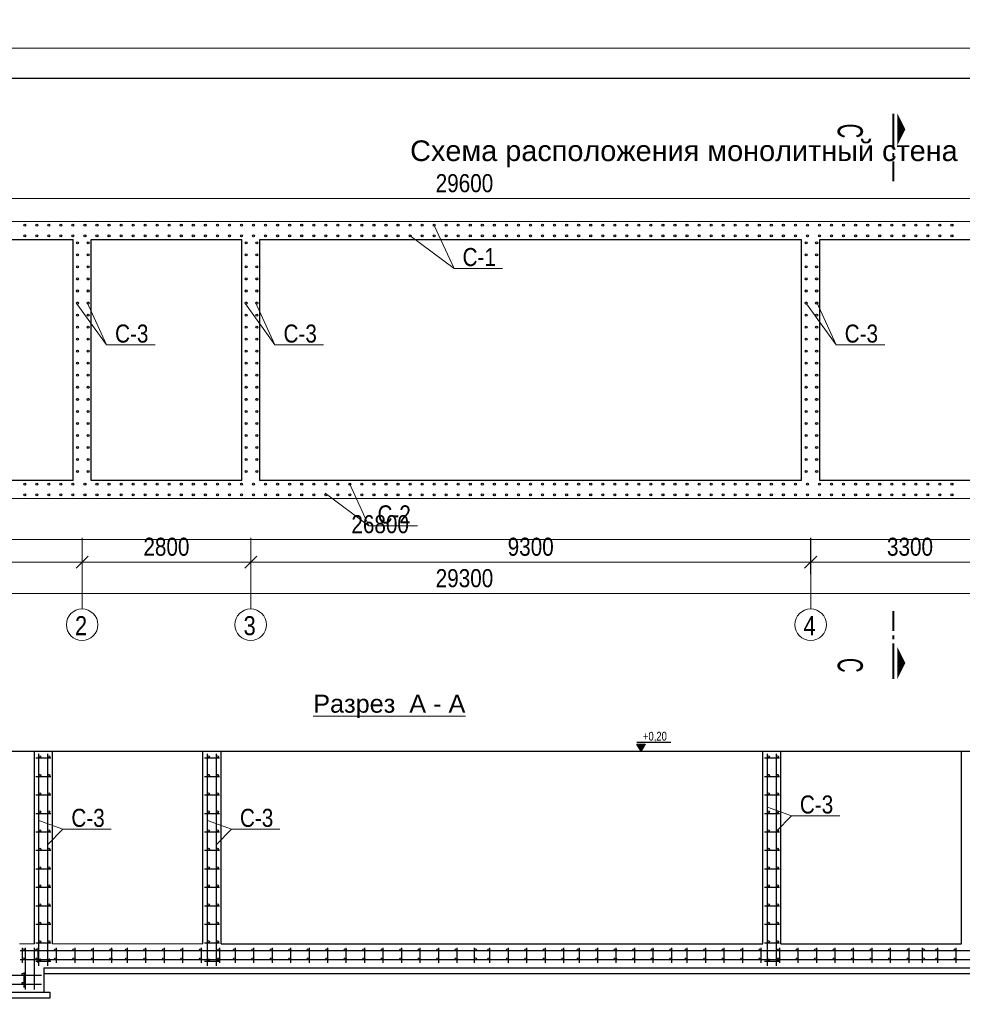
# Model space of a CAD drawing. Extents: x -764262 to 2885205, y 359641 to 616597.
# Tile 8 of 97: x 632909 to 648565, y 404979 to 421336. Entities that reach past the tile are written whole.
import ezdxf

# ---------------------------------------------------------------- set-up
doc = ezdxf.new("R2010")
doc.units = 0
doc.header["$LTSCALE"] = 50
doc.header["$MEASUREMENT"] = 0
doc.linetypes.add('AKS', pattern=[1.05, 0.6, -0.15, 0, -0.15, 0, 0.15])
doc.layers.get('0').update_dxf_attribs({"linetype": 'CONTINUOUS', "lineweight": 15})
doc.layers.get('DEFPOINTS').update_dxf_attribs({"linetype": 'CONTINUOUS'})
doc.layers.add('2D - Общий_Ном._пера__24', color=7, linetype='CONTINUOUS', lineweight=18, true_color=0xd90005)
doc.layers.add('6', color=6, linetype='CONTINUOUS')
doc.layers.add('KOT', color=1, linetype='CONTINUOUS')
for name, color, linetype, lineweight in [('DUVAR', 7, 'CONTINUOUS', 25), ('enta-aks yazıları', 6, 'CONTINUOUS', 5), ('enta-aks çizgileri', 1, 'AKS', 5), ('kcd_tx', 7, 'CONTINUOUS', 15), ('M-KOT', 222, 'CONTINUOUS', 13), ('YAZI', 7, 'CONTINUOUS', 5)]:
    doc.layers.add(name, color=color, linetype=linetype, lineweight=lineweight)
doc.styles.add('arial', font='ARIALN.TTF')
doc.styles.add('ROMANS', font='tromans.shx')
doc.styles.add('TLEROY', font='TLEROY.shx', dxfattribs={"width": 0.55})
doc.dimstyles.new('Xikmatillo', dxfattribs={"dimtxt": 300, "dimasz": 200, "dimexe": 200, "dimexo": 0, "dimgap": 100, "dimtad": 1, "dimdec": 0, "dimtxsty": 'arial', "dimblk": 'OBLIQUE', "dimcen": 0, "dimclrd": 7, "dimclre": 7, "dimclrt": 7, "dimadec": 0, "dimazin": 0, "dimtfac": 1, "dimtdec": 0, "dimtmove": 1, "dimatfit": 3, "dimldrblk": 'OBLIQUE', "dimfxl": 200, "dimlwd": 13, "dimlwe": 13, "dimarcsym": 0})

# ---------------------------------------------------------------- blocks, each defined once
blk = doc.blocks.new('_OBLIQUE')
at = {"color": 0, "linetype": 'ByBlock'}
blk.add_line((-0.5, -0.5), (0.5, 0.5), dxfattribs=at)
blk = doc.blocks.new('*D701')
at = {"color": 7, "lineweight": 13, "transparency": 16777216}
for p, q in [((633946, 412725), (633946, 412125)), ((625646, 412490), (625646, 412125)), ((625646, 412325), (633946, 412325))]:
    blk.add_line(p, q, dxfattribs=at)
at = {"layer": 'DEFPOINTS', "color": 0, "transparency": 16777216}
for p in [(633946, 412725), (625646, 412490), (633946, 412325)]:
    blk.add_point(p, dxfattribs=at)
at = {"color": 7, "lineweight": 13, "transparency": 16777216, "xscale": 200, "yscale": 200, "zscale": 200, "rotation": 180}
blk.add_blockref('_OBLIQUE', (625646, 412325), dxfattribs=at)
at = {"color": 7, "lineweight": 13, "transparency": 16777216, "xscale": 200, "yscale": 200, "zscale": 200}
blk.add_blockref('_OBLIQUE', (633946, 412325), dxfattribs=at)
at = {"color": 7, "lineweight": 0, "transparency": 16777216, "insert": (629796, 412578), "char_height": 300, "attachment_point": 5, "style": 'arial'}
blk.add_mtext('8300', dxfattribs=at)
blk = doc.blocks.new('*D702')
at = {"color": 7, "lineweight": 13, "transparency": 16777216}
for p, q in [((633946, 412725), (633946, 412125)), ((636746, 412725), (636746, 412125)), ((633946, 412325), (636746, 412325))]:
    blk.add_line(p, q, dxfattribs=at)
at = {"layer": 'DEFPOINTS', "color": 0, "transparency": 16777216}
for p in [(633946, 412725), (636746, 412725), (636746, 412325)]:
    blk.add_point(p, dxfattribs=at)
at = {"color": 7, "lineweight": 13, "transparency": 16777216, "xscale": 200, "yscale": 200, "zscale": 200, "rotation": 180}
blk.add_blockref('_OBLIQUE', (633946, 412325), dxfattribs=at)
at = {"color": 7, "lineweight": 13, "transparency": 16777216, "xscale": 200, "yscale": 200, "zscale": 200}
blk.add_blockref('_OBLIQUE', (636746, 412325), dxfattribs=at)
at = {"color": 7, "transparency": 16777216, "insert": (635346, 412578), "char_height": 300, "attachment_point": 5, "style": 'arial'}
blk.add_mtext('2800', dxfattribs=at)
blk = doc.blocks.new('*D703')
at = {"color": 7, "lineweight": 13, "transparency": 16777216}
for p, q in [((636746, 412725), (636746, 412125)), ((646046, 412725), (646046, 412125)), ((636746, 412325), (646046, 412325))]:
    blk.add_line(p, q, dxfattribs=at)
at = {"layer": 'DEFPOINTS', "color": 0, "transparency": 16777216}
for p in [(636746, 412725), (646046, 412725), (646046, 412325)]:
    blk.add_point(p, dxfattribs=at)
at = {"color": 7, "lineweight": 13, "transparency": 16777216, "xscale": 200, "yscale": 200, "zscale": 200, "rotation": 180}
blk.add_blockref('_OBLIQUE', (636746, 412325), dxfattribs=at)
at = {"color": 7, "lineweight": 13, "transparency": 16777216, "xscale": 200, "yscale": 200, "zscale": 200}
blk.add_blockref('_OBLIQUE', (646046, 412325), dxfattribs=at)
at = {"color": 7, "transparency": 16777216, "insert": (641396, 412578), "char_height": 300, "attachment_point": 5, "style": 'arial'}
blk.add_mtext('9300', dxfattribs=at)
blk = doc.blocks.new('*D704')
at = {"color": 7, "lineweight": 13, "transparency": 16777216}
for p, q in [((646046, 412725), (646046, 412125)), ((649346, 412725), (649346, 412125)), ((646046, 412325), (649346, 412325))]:
    blk.add_line(p, q, dxfattribs=at)
at = {"layer": 'DEFPOINTS', "color": 0, "transparency": 16777216}
for p in [(646046, 412725), (649346, 412725), (649346, 412325)]:
    blk.add_point(p, dxfattribs=at)
at = {"color": 7, "lineweight": 13, "transparency": 16777216, "xscale": 200, "yscale": 200, "zscale": 200, "rotation": 180}
blk.add_blockref('_OBLIQUE', (646046, 412325), dxfattribs=at)
at = {"color": 7, "lineweight": 13, "transparency": 16777216, "xscale": 200, "yscale": 200, "zscale": 200}
blk.add_blockref('_OBLIQUE', (649346, 412325), dxfattribs=at)
at = {"color": 7, "transparency": 16777216, "insert": (647696, 412578), "char_height": 300, "attachment_point": 5, "style": 'arial'}
blk.add_mtext('3300', dxfattribs=at)
blk = doc.blocks.new('*D699')
at = {"layer": 'DEFPOINTS', "color": 0, "transparency": 16777216}
for p in [(625646, 412125), (654946, 412125), (625646, 411803)]:
    blk.add_point(p, dxfattribs=at)
at = {"layer": 'kcd_tx', "color": 7, "lineweight": 13, "transparency": 16777216}
for p, q in [((625646, 412125), (625646, 411603)), ((654946, 412125), (654946, 411603)), ((654946, 411803), (625646, 411803))]:
    blk.add_line(p, q, dxfattribs=at)
at = {"layer": 'kcd_tx', "color": 7, "lineweight": 13, "transparency": 16777216, "xscale": 200, "yscale": 200, "zscale": 200, "rotation": 180}
blk.add_blockref('_OBLIQUE', (625646, 411803), dxfattribs=at)
at = {"layer": 'kcd_tx', "color": 7, "lineweight": 13, "transparency": 16777216, "xscale": 200, "yscale": 200, "zscale": 200}
blk.add_blockref('_OBLIQUE', (654946, 411803), dxfattribs=at)
at = {"layer": 'kcd_tx', "color": 7, "transparency": 16777216, "insert": (640296, 412056), "char_height": 300, "attachment_point": 5, "style": 'arial'}
blk.add_mtext('29300', dxfattribs=at)
blk = doc.blocks.new('KESIT')
at = {"layer": 'enta-aks çizgileri'}
blk.add_lwpolyline([(273831.6, 345780.1, 65.3, 0, 0), (273831.6, 345796.4, 0, 0, 0)], format="xyseb", dxfattribs=at)
blk.add_lwpolyline([(273831.6, 345780.1, 65.3, 0, 0), (273831.6, 345796.4, 0, 0, 0)], format="xyseb", dxfattribs=at)
at = {"layer": 'enta-aks çizgileri', "const_width": 4.08}
for points in [[(273765.5, 345772), (273724.7, 345772)], [(273765.5, 345772), (273724.7, 345772)], [(273782.6, 345772), (273774.5, 345772)], [(273782.6, 345772), (273774.5, 345772)], [(273864.3, 345772), (273790.8, 345772)], [(273864.3, 345772), (273790.8, 345772)]]:
    blk.add_lwpolyline(points, dxfattribs=at)
blk = doc.blocks.new('KOT1')
at = {"layer": 'KOT'}
blk.add_hatch(color=256, dxfattribs=at).paths.add_polyline_path([(5.9, 10.2), (0, 0), (-5.9, 10.2)])
blk.add_line((42.1, 12.4), (-6.2, 12.4), dxfattribs=at)
blk.add_lwpolyline([(0, 0), (-5.9, 10.2), (5.9, 10.2)], close=True, dxfattribs=at)
at = {"style": 'ROMANS', "width": 0.8}
blk.add_attdef('MMMMMMMMM', (-0.6, 15.1), '', height=12.5, dxfattribs=at)
blk = doc.blocks.new('*D722')
at = {"layer": 'DEFPOINTS', "color": 0, "transparency": 16777216}
for p in [(625496, 418365), (625496, 417983), (655096, 417983)]:
    blk.add_point(p, dxfattribs=at)
at = {"layer": 'kcd_tx', "color": 7, "lineweight": 13, "transparency": 16777216}
for p, q in [((625496, 417983), (625496, 418565)), ((655096, 417983), (655096, 418565)), ((655096, 418365), (625496, 418365))]:
    blk.add_line(p, q, dxfattribs=at)
at = {"layer": 'kcd_tx', "color": 7, "lineweight": 13, "transparency": 16777216, "xscale": 200, "yscale": 200, "zscale": 200, "rotation": 180}
blk.add_blockref('_OBLIQUE', (625496, 418365), dxfattribs=at)
at = {"layer": 'kcd_tx', "color": 7, "lineweight": 13, "transparency": 16777216, "xscale": 200, "yscale": 200, "zscale": 200}
blk.add_blockref('_OBLIQUE', (655096, 418365), dxfattribs=at)
at = {"layer": 'kcd_tx', "color": 7, "transparency": 16777216, "insert": (640296, 418618), "char_height": 300, "attachment_point": 5, "style": 'arial'}
blk.add_mtext('29600', dxfattribs=at)
blk = doc.blocks.new('*D731')
at = {"layer": 'DEFPOINTS', "color": 0, "transparency": 16777216}
for p in [(625496, 413383), (652296, 413383), (625496, 412700)]:
    blk.add_point(p, dxfattribs=at)
at = {"layer": 'kcd_tx', "color": 7, "lineweight": 13, "transparency": 16777216}
for p, q in [((625496, 413383), (625496, 412500)), ((652296, 413383), (652296, 412500)), ((652296, 412700), (625496, 412700))]:
    blk.add_line(p, q, dxfattribs=at)
at = {"layer": 'kcd_tx', "color": 7, "lineweight": 13, "transparency": 16777216, "xscale": 200, "yscale": 200, "zscale": 200, "rotation": 180}
blk.add_blockref('_OBLIQUE', (625496, 412700), dxfattribs=at)
at = {"layer": 'kcd_tx', "color": 7, "lineweight": 13, "transparency": 16777216, "xscale": 200, "yscale": 200, "zscale": 200}
blk.add_blockref('_OBLIQUE', (652296, 412700), dxfattribs=at)
at = {"layer": 'kcd_tx', "color": 7, "transparency": 16777216, "insert": (638896, 412953), "char_height": 300, "attachment_point": 5, "style": 'arial'}
blk.add_mtext('26800', dxfattribs=at)

msp = doc.modelspace()

# ---------------------------------------------------------------- linework, layer by layer
for p, q in [((640123.182, 417204.794), (639799.916, 417906.784)), ((634351.724, 415933.35), (634028.458, 416635.341)), ((637149.219, 415933.35), (636825.954, 416635.341)), ((646469.911, 415933.35), (646146.645, 416635.341)), ((638710.101, 412929.196), (638386.835, 413631.186)), ((645725.564, 408110.134), (645327.58, 408253.764)), ((633625.564, 407887.986), (633227.58, 408031.616)), ((636425.564, 407887.986), (636027.58, 408031.616))]:
    msp.add_line(p, q)
at = {"color": 0}
for p, q in [((633946.263, 412725.397), (633946.263, 411546.118)), ((636746.263, 412725.397), (636746.263, 411546.118)), ((646046.263, 412725.397), (646046.263, 411546.118))]:
    msp.add_line(p, q, dxfattribs=at)
at = {"color": 0, "lineweight": 30}
for p, q in [((633227.58, 405615.442), (633227.58, 409138.865)), ((633377.58, 405615.442), (633377.58, 409138.865)), ((636027.58, 405615.442), (636027.58, 409138.865)), ((636177.58, 405615.442), (636177.58, 409138.865)), ((645327.58, 405615.442), (645327.58, 409138.865)), ((645477.58, 405615.442), (645477.58, 409138.865)), ((633177.69, 409072.178), (633425.986, 409072.178)), ((633177.69, 409072.178), (633425.986, 409072.178)), ((635977.69, 409072.178), (636225.986, 409072.178)), ((635977.69, 409072.178), (636225.986, 409072.178)), ((645277.69, 409072.178), (645525.986, 409072.178)), ((645277.69, 409072.178), (645525.986, 409072.178)), ((633177.69, 408765.171), (633425.986, 408765.171)), ((633177.69, 408765.171), (633425.986, 408765.171)), ((635977.69, 408765.171), (636225.986, 408765.171)), ((635977.69, 408765.171), (636225.986, 408765.171)), ((645277.69, 408765.171), (645525.986, 408765.171)), ((645277.69, 408765.171), (645525.986, 408765.171)), ((633177.69, 408458.164), (633425.986, 408458.164)), ((633177.69, 408458.164), (633425.986, 408458.164)), ((635977.69, 408458.164), (636225.986, 408458.164)), ((635977.69, 408458.164), (636225.986, 408458.164)), ((645277.69, 408458.164), (645525.986, 408458.164)), ((645277.69, 408458.164), (645525.986, 408458.164)), ((633177.69, 408151.157), (633425.986, 408151.157)), ((635977.69, 408151.157), (636225.986, 408151.157)), ((645277.69, 408151.157), (645525.986, 408151.157)), ((633177.69, 407844.15), (633425.986, 407844.15)), ((633177.69, 407844.15), (633425.986, 407844.15)), ((635977.69, 407844.15), (636225.986, 407844.15)), ((635977.69, 407844.15), (636225.986, 407844.15)), ((645277.69, 407844.15), (645525.986, 407844.15)), ((645277.69, 407844.15), (645525.986, 407844.15)), ((633177.69, 407537.143), (633425.986, 407537.143)), ((633177.69, 407537.143), (633425.986, 407537.143)), ((635977.69, 407537.143), (636225.986, 407537.143)), ((635977.69, 407537.143), (636225.986, 407537.143)), ((645277.69, 407537.143), (645525.986, 407537.143)), ((645277.69, 407537.143), (645525.986, 407537.143)), ((633177.69, 407230.136), (633425.986, 407230.136)), ((633177.69, 407230.136), (633425.986, 407230.136)), ((635977.69, 407230.136), (636225.986, 407230.136)), ((635977.69, 407230.136), (636225.986, 407230.136)), ((645277.69, 407230.136), (645525.986, 407230.136)), ((645277.69, 407230.136), (645525.986, 407230.136)), ((633177.69, 406923.13), (633425.986, 406923.13)), ((635977.69, 406923.13), (636225.986, 406923.13)), ((645277.69, 406923.13), (645525.986, 406923.13)), ((633177.69, 406616.123), (633425.986, 406616.123)), ((633177.69, 406616.123), (633425.986, 406616.123)), ((635977.69, 406616.123), (636225.986, 406616.123)), ((635977.69, 406616.123), (636225.986, 406616.123)), ((645277.69, 406616.123), (645525.986, 406616.123)), ((645277.69, 406616.123), (645525.986, 406616.123)), ((633177.69, 406309.116), (633425.986, 406309.116)), ((633177.69, 406309.116), (633425.986, 406309.116)), ((635977.69, 406309.116), (636225.986, 406309.116)), ((635977.69, 406309.116), (636225.986, 406309.116)), ((645277.69, 406309.116), (645525.986, 406309.116)), ((645277.69, 406309.116), (645525.986, 406309.116)), ((633177.69, 406002.109), (633425.986, 406002.109)), ((633177.69, 406002.109), (633425.986, 406002.109)), ((635977.69, 406002.109), (636225.986, 406002.109)), ((635977.69, 406002.109), (636225.986, 406002.109)), ((645277.69, 406002.109), (645525.986, 406002.109)), ((645277.69, 406002.109), (645525.986, 406002.109)), ((640463.327, 405868.514), (632914.604, 405868.514)), ((632957.387, 405668.625), (632957.387, 405916.92)), ((632957.387, 405668.625), (632957.387, 405916.92)), ((632957.387, 405668.625), (632957.387, 405916.92)), ((633006.67, 405226.596), (633006.67, 405918.514)), ((633156.67, 405226.596), (633156.67, 405918.514)), ((633213.638, 405668.625), (633213.638, 405916.92)), ((633213.638, 405668.625), (633213.638, 405916.92)), ((633520.645, 405668.625), (633520.645, 405916.92)), ((633827.652, 405668.625), (633827.652, 405916.92)), ((633827.652, 405668.625), (633827.652, 405916.92)), ((634134.659, 405668.625), (634134.659, 405916.92)), ((634441.666, 405668.625), (634441.666, 405916.92)), ((634699.109, 405668.625), (634699.109, 405916.92)), ((634699.109, 405668.625), (634699.109, 405916.92)), ((634699.109, 405668.625), (634699.109, 405916.92)), ((635006.116, 405668.625), (635006.116, 405916.92)), ((635006.116, 405668.625), (635006.116, 405916.92)), ((635313.122, 405668.625), (635313.122, 405916.92)), ((635620.129, 405668.625), (635620.129, 405916.92)), ((635620.129, 405668.625), (635620.129, 405916.92)), ((635927.136, 405668.625), (635927.136, 405916.92)), ((636234.143, 405668.625), (636234.143, 405916.92)), ((636491.586, 405668.625), (636491.586, 405916.92)), ((636491.586, 405668.625), (636491.586, 405916.92)), ((636491.586, 405668.625), (636491.586, 405916.92)), ((636798.593, 405668.625), (636798.593, 405916.92)), ((636798.593, 405668.625), (636798.593, 405916.92)), ((637105.6, 405668.625), (637105.6, 405916.92)), ((637412.607, 405668.625), (637412.607, 405916.92)), ((637412.607, 405668.625), (637412.607, 405916.92)), ((637719.614, 405668.625), (637719.614, 405916.92)), ((638026.621, 405668.625), (638026.621, 405916.92)), ((638026.621, 405668.625), (638026.621, 405916.92)), ((638333.628, 405668.625), (638333.628, 405916.92)), ((638640.635, 405668.625), (638640.635, 405916.92)), ((638640.635, 405668.625), (638640.635, 405916.92)), ((638947.642, 405668.625), (638947.642, 405916.92)), ((639254.649, 405668.625), (639254.649, 405916.92)), ((639254.649, 405668.625), (639254.649, 405916.92)), ((639561.655, 405668.625), (639561.655, 405916.92)), ((639868.662, 405668.625), (639868.662, 405916.92)), ((639868.662, 405668.625), (639868.662, 405916.92)), ((640175.669, 405668.625), (640175.669, 405916.92)), ((647968.566, 405868.514), (640419.843, 405868.514)), ((640462.626, 405668.625), (640462.626, 405916.92)), ((640462.626, 405668.625), (640462.626, 405916.92)), ((640462.626, 405668.625), (640462.626, 405916.92)), ((640718.877, 405668.625), (640718.877, 405916.92)), ((640718.877, 405668.625), (640718.877, 405916.92)), ((641025.884, 405668.625), (641025.884, 405916.92)), ((641332.891, 405668.625), (641332.891, 405916.92)), ((641332.891, 405668.625), (641332.891, 405916.92)), ((641639.898, 405668.625), (641639.898, 405916.92)), ((641946.905, 405668.625), (641946.905, 405916.92)), ((642204.348, 405668.625), (642204.348, 405916.92)), ((642204.348, 405668.625), (642204.348, 405916.92)), ((642204.348, 405668.625), (642204.348, 405916.92)), ((642511.355, 405668.625), (642511.355, 405916.92)), ((642511.355, 405668.625), (642511.355, 405916.92)), ((642818.362, 405668.625), (642818.362, 405916.92)), ((643125.368, 405668.625), (643125.368, 405916.92)), ((643125.368, 405668.625), (643125.368, 405916.92)), ((643432.375, 405668.625), (643432.375, 405916.92)), ((643739.382, 405668.625), (643739.382, 405916.92)), ((643996.825, 405668.625), (643996.825, 405916.92)), ((643996.825, 405668.625), (643996.825, 405916.92)), ((643996.825, 405668.625), (643996.825, 405916.92)), ((644303.832, 405668.625), (644303.832, 405916.92)), ((644303.832, 405668.625), (644303.832, 405916.92)), ((644610.839, 405668.625), (644610.839, 405916.92)), ((644917.846, 405668.625), (644917.846, 405916.92)), ((644917.846, 405668.625), (644917.846, 405916.92)), ((645224.853, 405668.625), (645224.853, 405916.92)), ((645531.86, 405668.625), (645531.86, 405916.92)), ((645531.86, 405668.625), (645531.86, 405916.92)), ((645838.867, 405668.625), (645838.867, 405916.92)), ((646145.874, 405668.625), (646145.874, 405916.92)), ((646145.874, 405668.625), (646145.874, 405916.92)), ((646452.881, 405668.625), (646452.881, 405916.92)), ((646759.888, 405668.625), (646759.888, 405916.92)), ((646759.888, 405668.625), (646759.888, 405916.92)), ((647066.895, 405668.625), (647066.895, 405916.92)), ((647373.902, 405668.625), (647373.902, 405916.92)), ((647373.902, 405668.625), (647373.902, 405916.92)), ((647680.908, 405668.625), (647680.908, 405916.92)), ((654678.3, 405868.514), (647858.503, 405868.514)), ((647901.286, 405668.625), (647901.286, 405916.92)), ((647901.286, 405668.625), (647901.286, 405916.92)), ((647901.286, 405668.625), (647901.286, 405916.92)), ((648157.537, 405668.625), (648157.537, 405916.92)), ((648157.537, 405668.625), (648157.537, 405916.92)), ((648464.544, 405668.625), (648464.544, 405916.92)), ((640463.327, 405718.514), (632914.604, 405718.514)), ((633177.69, 405695.102), (633425.986, 405695.102)), ((635977.69, 405695.102), (636225.986, 405695.102)), ((647968.566, 405718.514), (640419.843, 405718.514)), ((645277.69, 405695.102), (645525.986, 405695.102)), ((654678.3, 405718.514), (647858.503, 405718.514)), ((632981.067, 405259.889), (632981.067, 405508.185)), ((633268.725, 405459.778), (631887.72, 405459.778)), ((633268.725, 405309.778), (631887.72, 405309.778))]:
    msp.add_line(p, q, dxfattribs=at)
at = {"color": 0}
msp.add_lwpolyline([(680055.971, 391162.308), (620655.971, 391162.308), (620655.971, 420862.308), (680055.971, 420862.308)], close=True, dxfattribs=at)
at = {"color": 0, "lineweight": 30, "ltscale": 100}
msp.add_lwpolyline([(622655.971, 420362.308), (679297.877, 420362.308), (679297.877, 391662.308), (622655.971, 391662.308)], close=True, dxfattribs=at)
for points in [[(652296.263, 413382.662), (625496.263, 413382.662), (625496.263, 417982.662), (655096.263, 417982.662), (655096.263, 414882.662)], [(655096.263, 417982.662), (655096.263, 414882.662), (652296.263, 414882.662), (652296.263, 413382.662), (625496.263, 413382.662), (625496.263, 417982.662), (655096.263, 417982.662)], [(632903.424, 405982.352), (633153.424, 405982.352)], [(633453.424, 405982.352), (635953.424, 405982.352)]]:
    msp.add_lwpolyline(points)
for points in [[(633796.263, 417682.662), (625796.263, 417682.662), (625796.263, 413682.662), (633796.263, 413682.662)], [(634096.263, 417682.662), (636596.263, 417682.662), (636596.263, 413682.662), (634096.263, 413682.662)], [(636896.263, 413682.662), (645896.263, 413682.662), (645896.263, 417682.662), (636896.263, 417682.662)], [(646196.263, 417682.662), (649196.263, 417682.662), (649196.263, 413682.662), (646196.263, 413682.662)]]:
    msp.add_lwpolyline(points, close=True)
at = {"color": 0, "lineweight": 0}
for points in [[(639392.861, 417746.33), (640123.182, 417204.794), (640928.6, 417204.794)], [(633860.575, 416614.836), (634351.724, 415933.35), (635157.143, 415933.35)], [(636658.07, 416614.836), (637149.219, 415933.35), (637954.638, 415933.35)], [(645978.761, 416614.836), (646469.911, 415933.35), (647275.329, 415933.35)], [(637979.78, 413470.733), (638710.101, 412929.196), (639515.52, 412929.196)], [(645477.58, 407853.953), (645725.564, 408110.134), (646530.983, 408110.134)], [(633377.58, 407631.805), (633625.564, 407887.986), (634430.983, 407887.986)], [(636177.58, 407631.805), (636425.564, 407887.986), (637230.983, 407887.986)]]:
    msp.add_lwpolyline(points, dxfattribs=at)
at = {"color": 0, "lineweight": 30}
for centre in [(632992.861, 417922.104), (633192.861, 417922.104), (633392.861, 417922.104), (633592.861, 417922.104), (633792.861, 417922.104), (633992.861, 417922.104), (633992.861, 417922.104), (634192.861, 417922.104), (634392.861, 417922.104), (634592.861, 417922.104), (634792.861, 417922.104), (634992.861, 417922.104), (635192.861, 417922.104), (635392.861, 417922.104), (635592.861, 417922.104), (635792.861, 417922.104), (635992.861, 417922.104), (635992.861, 417922.104), (636192.861, 417922.104), (636392.861, 417922.104), (636592.861, 417922.104), (636792.861, 417922.104), (636992.861, 417922.104), (637192.861, 417922.104), (637392.861, 417922.104), (637592.861, 417922.104), (637792.861, 417922.104), (637992.861, 417922.104), (638192.861, 417922.104), (638392.861, 417922.104), (638392.861, 417922.104), (638592.861, 417922.104), (638792.861, 417922.104), (638992.861, 417922.104), (639192.861, 417922.104), (639392.861, 417922.104), (639592.861, 417922.104), (639792.861, 417922.104), (639992.861, 417922.104), (640192.861, 417922.104), (640392.861, 417922.104), (640392.861, 417922.104), (640592.861, 417922.104), (640792.861, 417922.104), (640992.861, 417922.104), (641192.861, 417922.104), (641392.861, 417922.104), (641592.861, 417922.104), (641792.861, 417922.104), (641992.861, 417922.104), (642192.861, 417922.104), (642392.861, 417922.104), (642592.861, 417922.104), (642792.861, 417922.104), (642792.861, 417922.104), (642992.861, 417922.104), (643192.861, 417922.104), (643392.861, 417922.104), (643592.861, 417922.104), (643792.861, 417922.104), (643992.861, 417922.104), (644192.861, 417922.104), (644392.861, 417922.104), (644592.861, 417922.104), (644792.861, 417922.104), (644792.861, 417922.104), (644992.861, 417922.104), (645192.861, 417922.104), (645392.861, 417922.104), (645592.861, 417922.104), (645792.861, 417922.104), (645992.861, 417922.104), (646192.861, 417922.104), (646392.861, 417922.104), (646592.861, 417922.104), (646792.861, 417922.104), (646992.861, 417922.104), (647192.861, 417922.104), (647192.861, 417922.104), (647392.861, 417922.104), (647592.861, 417922.104), (647792.861, 417922.104), (647992.861, 417922.104), (648192.861, 417922.104), (648392.861, 417922.104), (632992.861, 417746.33), (633192.861, 417746.33), (633392.861, 417746.33), (633592.861, 417746.33), (633792.861, 417746.33), (633992.861, 417746.33), (633992.861, 417746.33), (634192.861, 417746.33), (634392.861, 417746.33), (634592.861, 417746.33), (634792.861, 417746.33), (634992.861, 417746.33), (635192.861, 417746.33), (635392.861, 417746.33), (635592.861, 417746.33), (635792.861, 417746.33), (635992.861, 417746.33), (635992.861, 417746.33), (636192.861, 417746.33), (636392.861, 417746.33), (636592.861, 417746.33), (636792.861, 417746.33), (636992.861, 417746.33), (637192.861, 417746.33), (637392.861, 417746.33), (637592.861, 417746.33), (637792.861, 417746.33), (637992.861, 417746.33), (638192.861, 417746.33), (638392.861, 417746.33), (638392.861, 417746.33), (638592.861, 417746.33), (638792.861, 417746.33), (638992.861, 417746.33), (639192.861, 417746.33), (639392.861, 417746.33), (639592.861, 417746.33), (639792.861, 417746.33), (639992.861, 417746.33), (640192.861, 417746.33), (640392.861, 417746.33), (640392.861, 417746.33), (640592.861, 417746.33), (640792.861, 417746.33), (640992.861, 417746.33), (641192.861, 417746.33), (641392.861, 417746.33), (641592.861, 417746.33), (641792.861, 417746.33), (641992.861, 417746.33), (642192.861, 417746.33), (642392.861, 417746.33), (642592.861, 417746.33), (642792.861, 417746.33), (642792.861, 417746.33), (642992.861, 417746.33), (643192.861, 417746.33), (643392.861, 417746.33), (643592.861, 417746.33), (643792.861, 417746.33), (643992.861, 417746.33), (644192.861, 417746.33), (644392.861, 417746.33), (644592.861, 417746.33), (644792.861, 417746.33), (644792.861, 417746.33), (644992.861, 417746.33), (645192.861, 417746.33), (645392.861, 417746.33), (645592.861, 417746.33), (645792.861, 417746.33), (645992.861, 417746.33), (646192.861, 417746.33), (646392.861, 417746.33), (646592.861, 417746.33), (646792.861, 417746.33), (646992.861, 417746.33), (647192.861, 417746.33), (647192.861, 417746.33), (647392.861, 417746.33), (647592.861, 417746.33), (647792.861, 417746.33), (647992.861, 417746.33), (648192.861, 417746.33), (648392.861, 417746.33), (633869.934, 417628.519), (633869.934, 417628.519), (634045.708, 417628.519), (634045.708, 417628.519), (636669.934, 417628.519), (636669.934, 417628.519), (636845.708, 417628.519), (636845.708, 417628.519), (645969.934, 417628.519), (645969.934, 417628.519), (646145.708, 417628.519), (646145.708, 417628.519), (633869.934, 417428.519), (634045.708, 417428.519), (636669.934, 417428.519), (636845.708, 417428.519), (645969.934, 417428.519), (646145.708, 417428.519), (633869.934, 417228.519), (634045.708, 417228.519), (636669.934, 417228.519), (636845.708, 417228.519), (645969.934, 417228.519), (646145.708, 417228.519), (633869.934, 417028.519), (634045.708, 417028.519), (636669.934, 417028.519), (636845.708, 417028.519), (645969.934, 417028.519), (646145.708, 417028.519), (633869.934, 416828.519), (634045.708, 416828.519), (636669.934, 416828.519), (636845.708, 416828.519), (645969.934, 416828.519), (646145.708, 416828.519), (633869.934, 416628.519), (634045.708, 416628.519), (636669.934, 416628.519), (636845.708, 416628.519), (645969.934, 416628.519), (646145.708, 416628.519), (633869.934, 416428.519), (634045.708, 416428.519), (636669.934, 416428.519), (636845.708, 416428.519), (645969.934, 416428.519), (646145.708, 416428.519), (633869.934, 416228.519), (634045.708, 416228.519), (636669.934, 416228.519), (636845.708, 416228.519), (645969.934, 416228.519), (646145.708, 416228.519), (633869.934, 416028.519), (634045.708, 416028.519), (636669.934, 416028.519), (636845.708, 416028.519), (645969.934, 416028.519), (646145.708, 416028.519), (633869.934, 415828.519), (634045.708, 415828.519), (636669.934, 415828.519), (636845.708, 415828.519), (645969.934, 415828.519), (646145.708, 415828.519), (633869.934, 415628.519), (634045.708, 415628.519), (636669.934, 415628.519), (636845.708, 415628.519), (645969.934, 415628.519), (646145.708, 415628.519), (633869.934, 415428.519), (634045.708, 415428.519), (636669.934, 415428.519), (636845.708, 415428.519), (645969.934, 415428.519), (646145.708, 415428.519), (633869.934, 415228.519), (633869.934, 415228.519), (634045.708, 415228.519), (634045.708, 415228.519), (636669.934, 415228.519), (636669.934, 415228.519), (636845.708, 415228.519), (636845.708, 415228.519), (645969.934, 415228.519), (645969.934, 415228.519), (646145.708, 415228.519), (646145.708, 415228.519), (633869.934, 415028.519), (634045.708, 415028.519), (636669.934, 415028.519), (636845.708, 415028.519), (645969.934, 415028.519), (646145.708, 415028.519), (633869.934, 414828.519), (634045.708, 414828.519), (636669.934, 414828.519), (636845.708, 414828.519), (645969.934, 414828.519), (646145.708, 414828.519), (633869.934, 414628.519), (634045.708, 414628.519), (636669.934, 414628.519), (636845.708, 414628.519), (645969.934, 414628.519), (646145.708, 414628.519), (633869.934, 414428.519), (634045.708, 414428.519), (636669.934, 414428.519), (636845.708, 414428.519), (645969.934, 414428.519), (646145.708, 414428.519), (633869.934, 414228.519), (634045.708, 414228.519), (636669.934, 414228.519), (636845.708, 414228.519), (645969.934, 414228.519), (646145.708, 414228.519), (633869.934, 414028.519), (634045.708, 414028.519), (636669.934, 414028.519), (636845.708, 414028.519), (645969.934, 414028.519), (646145.708, 414028.519), (633869.934, 413828.519), (634045.708, 413828.519), (636669.934, 413828.519), (636845.708, 413828.519), (645969.934, 413828.519), (646145.708, 413828.519), (632992.861, 413618.993), (633192.861, 413618.993), (633392.861, 413618.993), (633592.861, 413618.993), (633792.861, 413618.993), (633992.861, 413618.993), (633992.861, 413618.993), (634192.861, 413618.993), (634392.861, 413618.993), (634592.861, 413618.993), (634792.861, 413618.993), (634992.861, 413618.993), (635192.861, 413618.993), (635392.861, 413618.993), (635592.861, 413618.993), (635792.861, 413618.993), (635992.861, 413618.993), (635992.861, 413618.993), (636192.861, 413618.993), (636392.861, 413618.993), (636592.861, 413618.993), (636792.861, 413618.993), (636992.861, 413618.993), (637192.861, 413618.993), (637392.861, 413618.993), (637592.861, 413618.993), (637792.861, 413618.993), (637992.861, 413618.993), (638192.861, 413618.993), (638392.861, 413618.993), (638392.861, 413618.993), (638592.861, 413618.993), (638792.861, 413618.993), (638992.861, 413618.993), (639192.861, 413618.993), (639392.861, 413618.993), (639592.861, 413618.993), (639792.861, 413618.993), (639992.861, 413618.993), (640192.861, 413618.993), (640392.861, 413618.993), (640392.861, 413618.993), (640592.861, 413618.993), (640792.861, 413618.993), (640992.861, 413618.993), (641192.861, 413618.993), (641392.861, 413618.993), (641592.861, 413618.993), (641792.861, 413618.993), (641992.861, 413618.993), (642192.861, 413618.993), (642392.861, 413618.993), (642592.861, 413618.993), (642792.861, 413618.993), (642792.861, 413618.993), (642992.861, 413618.993), (643192.861, 413618.993), (643392.861, 413618.993), (643592.861, 413618.993), (643792.861, 413618.993), (643992.861, 413618.993), (644192.861, 413618.993), (644392.861, 413618.993), (644592.861, 413618.993), (644792.861, 413618.993), (644792.861, 413618.993), (644992.861, 413618.993), (645192.861, 413618.993), (645392.861, 413618.993), (645592.861, 413618.993), (645792.861, 413618.993), (645992.861, 413618.993), (646192.861, 413618.993), (646392.861, 413618.993), (646592.861, 413618.993), (646792.861, 413618.993), (646992.861, 413618.993), (647192.861, 413618.993), (647192.861, 413618.993), (647392.861, 413618.993), (647592.861, 413618.993), (647792.861, 413618.993), (647992.861, 413618.993), (648192.861, 413618.993), (648392.861, 413618.993), (632992.861, 413443.219), (633192.861, 413443.219), (633392.861, 413443.219), (633592.861, 413443.219), (633792.861, 413443.219), (633992.861, 413443.219), (633992.861, 413443.219), (634192.861, 413443.219), (634392.861, 413443.219), (634592.861, 413443.219), (634792.861, 413443.219), (634992.861, 413443.219), (635192.861, 413443.219), (635392.861, 413443.219), (635592.861, 413443.219), (635792.861, 413443.219), (635992.861, 413443.219), (635992.861, 413443.219), (636192.861, 413443.219), (636392.861, 413443.219), (636592.861, 413443.219), (636792.861, 413443.219), (636992.861, 413443.219), (637192.861, 413443.219), (637392.861, 413443.219), (637592.861, 413443.219), (637792.861, 413443.219), (637992.861, 413443.219), (638192.861, 413443.219), (638392.861, 413443.219), (638392.861, 413443.219), (638592.861, 413443.219), (638792.861, 413443.219), (638992.861, 413443.219), (639192.861, 413443.219), (639392.861, 413443.219), (639592.861, 413443.219), (639792.861, 413443.219), (639992.861, 413443.219), (640192.861, 413443.219), (640392.861, 413443.219), (640392.861, 413443.219), (640592.861, 413443.219), (640792.861, 413443.219), (640992.861, 413443.219), (641192.861, 413443.219), (641392.861, 413443.219), (641592.861, 413443.219), (641792.861, 413443.219), (641992.861, 413443.219), (642192.861, 413443.219), (642392.861, 413443.219), (642592.861, 413443.219), (642792.861, 413443.219), (642792.861, 413443.219), (642992.861, 413443.219), (643192.861, 413443.219), (643392.861, 413443.219), (643592.861, 413443.219), (643792.861, 413443.219), (643992.861, 413443.219), (644192.861, 413443.219), (644392.861, 413443.219), (644592.861, 413443.219), (644792.861, 413443.219), (644792.861, 413443.219), (644992.861, 413443.219), (645192.861, 413443.219), (645392.861, 413443.219), (645592.861, 413443.219), (645792.861, 413443.219), (645992.861, 413443.219), (646192.861, 413443.219), (646392.861, 413443.219), (646592.861, 413443.219), (646792.861, 413443.219), (646992.861, 413443.219), (647192.861, 413443.219), (647192.861, 413443.219), (647392.861, 413443.219), (647592.861, 413443.219), (647792.861, 413443.219), (647992.861, 413443.219), (648192.861, 413443.219), (648392.861, 413443.219), (633244.446, 409088.865), (633394.446, 409088.865), (636044.446, 409088.865), (636194.446, 409088.865), (645344.446, 409088.865), (645494.446, 409088.865), (633244.446, 408781.858), (633394.446, 408781.858), (636044.446, 408781.858), (636194.446, 408781.858), (645344.446, 408781.858), (645494.446, 408781.858), (633244.446, 408474.851), (633394.446, 408474.851), (636044.446, 408474.851), (636194.446, 408474.851), (645344.446, 408474.851), (645494.446, 408474.851), (633244.446, 408174.851), (633394.446, 408174.851), (636044.446, 408174.851), (636194.446, 408174.851), (645344.446, 408174.851), (645494.446, 408174.851), (633244.446, 407860.837), (633394.446, 407860.837), (636044.446, 407860.837), (636194.446, 407860.837), (645344.446, 407860.837), (645494.446, 407860.837), (633244.446, 407553.83), (633394.446, 407553.83), (636044.446, 407553.83), (636194.446, 407553.83), (645344.446, 407553.83), (645494.446, 407553.83), (633244.446, 407246.823), (633394.446, 407246.823), (636044.446, 407246.823), (636194.446, 407246.823), (645344.446, 407246.823), (645494.446, 407246.823), (633244.446, 406946.823), (633394.446, 406946.823), (636044.446, 406946.823), (636194.446, 406946.823), (645344.446, 406946.823), (645494.446, 406946.823), (633244.446, 406632.809), (633394.446, 406632.809), (636044.446, 406632.809), (636194.446, 406632.809), (645344.446, 406632.809), (645494.446, 406632.809), (633244.446, 406325.802), (633394.446, 406325.802), (636044.446, 406325.802), (636194.446, 406325.802), (645344.446, 406325.802), (645494.446, 406325.802), (633244.446, 406018.796), (633394.446, 406018.796), (636044.446, 406018.796), (636194.446, 406018.796), (645344.446, 406018.796), (645494.446, 406018.796), (632974.074, 405885.38), (633196.951, 405885.38), (633503.958, 405885.38), (633810.965, 405885.38), (634117.972, 405885.38), (634424.979, 405885.38), (634682.422, 405885.38), (634989.429, 405885.38), (635296.436, 405885.38), (635603.443, 405885.38), (635910.449, 405885.38), (636217.456, 405885.38), (636474.899, 405885.38), (636781.906, 405885.38), (637088.913, 405885.38), (637395.92, 405885.38), (637702.927, 405885.38), (638009.934, 405885.38), (638316.941, 405885.38), (638623.948, 405885.38), (638930.955, 405885.38), (639237.962, 405885.38), (639544.969, 405885.38), (639851.976, 405885.38), (640158.982, 405885.38), (640479.313, 405885.38), (640702.19, 405885.38), (641009.197, 405885.38), (641316.204, 405885.38), (641623.211, 405885.38), (641930.218, 405885.38), (642187.661, 405885.38), (642494.668, 405885.38), (642801.675, 405885.38), (643108.682, 405885.38), (643415.689, 405885.38), (643722.696, 405885.38), (643980.138, 405885.38), (644287.145, 405885.38), (644594.152, 405885.38), (644901.159, 405885.38), (645208.166, 405885.38), (645515.173, 405885.38), (645822.18, 405885.38), (646129.187, 405885.38), (646436.194, 405885.38), (646743.201, 405885.38), (647050.208, 405885.38), (647357.215, 405885.38), (647664.222, 405885.38), (647917.973, 405885.38), (648140.85, 405885.38), (648447.857, 405885.38), (632974.074, 405735.38), (633196.951, 405735.38), (633244.446, 405718.796), (633394.446, 405718.796), (633503.958, 405735.38), (633810.965, 405735.38), (634117.972, 405735.38), (634424.979, 405735.38), (634682.422, 405735.38), (634989.429, 405735.38), (635296.436, 405735.38), (635603.443, 405735.38), (635910.449, 405735.38), (636044.446, 405718.796), (636194.446, 405718.796), (636217.456, 405735.38), (636474.899, 405735.38), (636781.906, 405735.38), (637088.913, 405735.38), (637395.92, 405735.38), (637702.927, 405735.38), (638009.934, 405735.38), (638316.941, 405735.38), (638623.948, 405735.38), (638930.955, 405735.38), (639237.962, 405735.38), (639544.969, 405735.38), (639851.976, 405735.38), (640158.982, 405735.38), (640479.313, 405735.38), (640702.19, 405735.38), (641009.197, 405735.38), (641316.204, 405735.38), (641623.211, 405735.38), (641930.218, 405735.38), (642187.661, 405735.38), (642494.668, 405735.38), (642801.675, 405735.38), (643108.682, 405735.38), (643415.689, 405735.38), (643722.696, 405735.38), (643980.138, 405735.38), (644287.145, 405735.38), (644594.152, 405735.38), (644901.159, 405735.38), (645208.166, 405735.38), (645344.446, 405718.796), (645494.446, 405718.796), (645515.173, 405735.38), (645822.18, 405735.38), (646129.187, 405735.38), (646436.194, 405735.38), (646743.201, 405735.38), (647050.208, 405735.38), (647357.215, 405735.38), (647664.222, 405735.38), (647917.973, 405735.38), (648140.85, 405735.38), (648447.857, 405735.38), (632964.38, 405476.644), (632964.38, 405326.644)]:
    msp.add_circle(centre, 16.866, dxfattribs=at)
at = {"color": 0, "ltscale": 50}
for centre in [(633946.263, 411283.772), (636746.263, 411283.772), (646046.263, 411283.772)]:
    msp.add_circle(centre, 262.346, dxfattribs=at)
at = {"layer": 'DUVAR', "color": 0, "lineweight": 30, "ltscale": 500}
for p, q in [((625796.263, 417682.662), (633796.263, 417682.662)), ((633796.263, 413682.662), (633796.263, 417682.662)), ((634096.263, 417682.662), (636596.263, 417682.662)), ((634096.263, 413682.662), (634096.263, 417682.662)), ((636596.263, 413682.662), (636596.263, 417682.662)), ((636896.263, 417682.662), (645896.263, 417682.662)), ((636896.263, 413682.662), (636896.263, 417682.662)), ((645896.263, 413682.662), (645896.263, 417682.662)), ((646196.263, 417682.662), (649196.263, 417682.662)), ((646196.263, 413682.662), (646196.263, 417682.662)), ((633796.263, 413682.662), (625796.263, 413682.662)), ((636596.263, 413682.662), (634096.263, 413682.662)), ((645896.263, 413682.662), (636896.263, 413682.662)), ((649196.263, 413682.662), (646196.263, 413682.662)), ((624853.424, 409182.352), (654453.424, 409182.352)), ((633153.424, 405982.352), (633153.424, 409182.352)), ((633453.424, 405982.352), (633453.424, 409182.352)), ((635953.424, 405982.352), (635953.424, 409182.352)), ((636253.424, 405982.352), (636253.424, 409182.352)), ((645253.424, 405982.352), (645253.424, 409182.352)), ((645553.424, 405982.352), (645553.424, 409182.352)), ((648553.424, 405982.352), (648553.424, 409182.352)), ((636253.424, 405982.352), (645253.424, 405982.352)), ((645553.424, 405982.352), (648553.424, 405982.352)), ((633308.333, 405582.352), (654853.424, 405582.352)), ((633308.333, 405582.352), (633308.333, 405182.352)), ((654953.424, 405482.352), (633308.333, 405482.352)), ((647953.424, 405482.352), (645453.424, 405482.352)), ((631698.514, 405182.352), (633408.333, 405182.352)), ((633408.333, 405082.352), (631698.514, 405082.352))]:
    msp.add_line(p, q, dxfattribs=at)
msp.add_lwpolyline([(633308.333, 405182.352), (633408.333, 405182.352), (633408.333, 405082.352), (633308.333, 405082.352)], dxfattribs=at)

# ---------------------------------------------------------------- block references
at = {"layer": 'enta-aks çizgileri', "color": 0, "linetype": 'ByBlock', "yscale": 8.056313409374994, "zscale": 8.056313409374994, "rotation": 270}
for p, xscale in [((-2138225.858, -1786560.078), -8.056313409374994), ((-2138225.858, 2616721.896), 8.056313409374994)]:
    msp.add_blockref('KESIT', p, dxfattribs=dict(at, xscale=xscale))
at = {"layer": 'M-KOT', "color": 0}
ref = msp.add_blockref('KOT1', (643229.051, 409182.352), dxfattribs=dict(at, xscale=11.70883401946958, yscale=11.70883401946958, zscale=11.70883401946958))
ref.add_attrib('MMMMMMMMM', '+0,20', (643261.265, 409359.414), dxfattribs={"layer": '0', "height": 146.3604, "style": 'ROMANS', "width": 0.8})

# ---------------------------------------------------------------- texts
at = {"lineweight": 0, "insert": (648487.955, 419330.101), "char_height": 342.91091, "width": 14855.67323, "attachment_point": 3, "style": 'arial'}
msp.add_mtext('{\\fArial|b0|i0|c204|p34;Схема расположения монолитный стена }', dxfattribs=at)
at = {"char_height": 300, "attachment_point": 1, "style": 'arial'}
for s, insert, width in [('С-1', (640264.867, 417542.903), 492.9045), ('С-3', (634493.41, 416271.459), 492.9045), ('С-3', (637290.905, 416271.459), 492.9045), ('С-3', (646611.596, 416271.459), 492.9045), ('С-2', (638851.787, 413267.305), 492.9045), ('С-3', (645867.25, 408448.243), 770.52524), ('С-3', (633767.25, 408226.095), 770.52524), ('С-3', (636567.25, 408226.095), 770.52524)]:
    msp.add_mtext(s, dxfattribs=dict(at, insert=insert, width=width))
at = {"layer": '2D - Общий_Ном._пера__24', "color": 0, "style": 'arial'}
for s, p in [('2', (633827.565, 411110.286)), ('3', (636627.565, 411110.286)), ('4', (645927.565, 411110.286))]:
    msp.add_text(s, height=316.624, dxfattribs=at).set_placement(p)
at = {"layer": '6', "color": 0, "insert": (641691.339, 425267.649), "char_height": 280, "attachment_point": 1, "style": 'arial'}
msp.add_mtext_dynamic_manual_height_columns('\\pt8400;{\\fArial|b1|i0|c204|p34;                                                Примечание \\P\\pt8400,14840;\\fArial|b1|i0|c162|p34;- \\fArial|b1|i0|c204|p34;    При бетонирование  работы выполнить непрерывно\\fArial|b1|i0|c162|p34;, \\fArial|b1|i0|c204|p34;\\C256;Не допускается перерывы\\fArial|b1|i0|c162|p34;.   \\fArial|b1|i0|c204|p34;\\H2.10653x;\\C0; \\H0.47472x;\\P\\pi-560,l560,t560,8400,14840;-^I При устройство армирование днище резервуара стыки арматуры должные быть в разбежку в  \\H1.75798x; \\H0.56884x;\\P\\pi0,t8400,14840;шахматным порядке в проектными на горизонтальный и вертикальный поверхность  \\H1.61939x; }', width=19326.85095, gutter_width=6306.297, heights=[5014.883], dxfattribs=at)
at = {"layer": 'enta-aks yazıları', "color": 0, "style": 'TLEROY', "width": 0.6}
for p in [(646494.124, 419609.017), (646494.124, 410732.256)]:
    msp.add_text('C', height=418.727, rotation=270, dxfattribs=at).set_placement(p)
at = {"layer": 'YAZI', "color": 0, "insert": (640311.425, 410122.975), "char_height": 300, "width": 2531.10368, "attachment_point": 3, "style": 'arial'}
msp.add_mtext('{\\fArial|b0|i0|c204|p34;\\LРазрез  А - А}', dxfattribs=at)

# ---------------------------------------------------------------- dimensions: what is measured, and where the dimension line sits
at = {"color": 0, "lineweight": 0}
dim = msp.add_linear_dim(base=(633946.263, 412325.061), p1=(625646.263, 412490.272), p2=(633946.263, 412725.397), dimstyle='Xikmatillo', dxfattribs=at)
dim.commit()
dim.dimension.update_dxf_attribs({"geometry": '*D701', "text_midpoint": (629796.263, 412578.233)})
at = {"color": 0}
for base, p1, p2, picture, middle in [((636746.263, 412325.061), (633946.263, 412725.397), (636746.263, 412725.397), '*D702', (635346.263, 412578.233)), ((646046.263, 412325.061), (636746.263, 412725.397), (646046.263, 412725.397), '*D703', (641396.263, 412578.233))]:
    dim = msp.add_linear_dim(base=base, p1=p1, p2=p2, dimstyle='Xikmatillo', dxfattribs=at)
    dim.commit()
    dim.dimension.update_dxf_attribs({"geometry": picture, "text_midpoint": middle})
dim = msp.add_linear_dim(base=(649346.263, 412325.061), p1=(646046.263, 412725.397), p2=(649346.263, 412725.397), dimstyle='Xikmatillo')
dim.commit()
dim.dimension.update_dxf_attribs({"geometry": '*D704', "text_midpoint": (647696.263, 412578.233)})
at = {"layer": 'kcd_tx'}
for base, p1, p2, picture, middle in [((625496.263, 418364.943), (655096.263, 417982.662), (625496.263, 417982.662), '*D722', (640296.263, 418618.115)), ((625496.263, 412699.687), (652296.263, 413382.662), (625496.263, 413382.662), '*D731', (638896.263, 412952.859)), ((625646.263, 411802.765), (654946.263, 412125.061), (625646.263, 412125.061), '*D699', (640296.263, 412055.937))]:
    dim = msp.add_linear_dim(base=base, p1=p1, p2=p2, dimstyle='Xikmatillo', dxfattribs=at)
    dim.commit()
    dim.dimension.update_dxf_attribs({"geometry": picture, "text_midpoint": middle})

doc.saveas('drawing.dxf')
